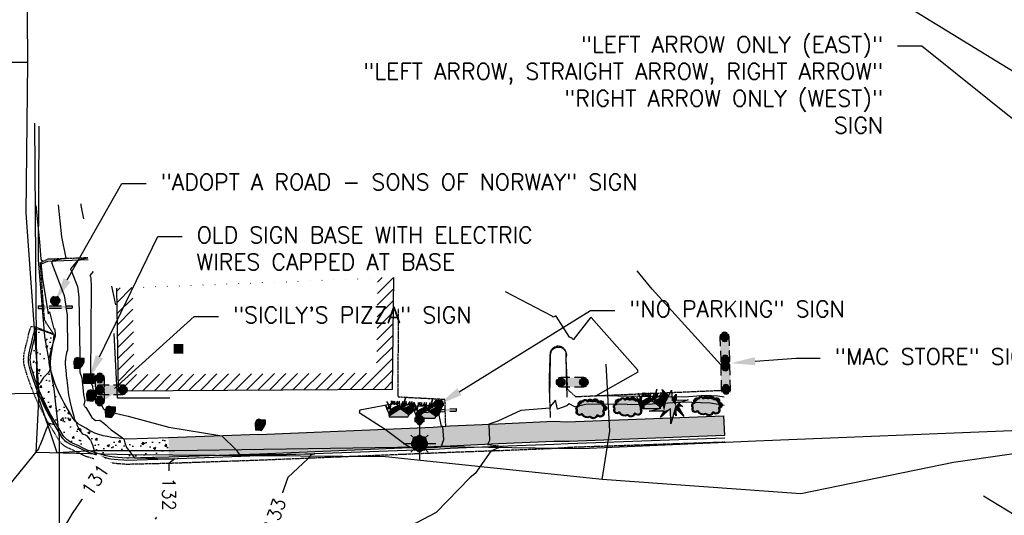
# Model space of a CAD drawing. Header units: feet. Extents: x 351431 to 355879, y 310968 to 329728.
# Tile 4 of 256: x 352811 to 353115, y 313781 to 313935. Entities that reach past the tile are written whole.
import ezdxf

# ---------------------------------------------------------------- set-up
doc = ezdxf.new("R2010")
doc.units = ezdxf.units.FT
doc.header["$MEASUREMENT"] = 0
doc.linetypes.add('D25', pattern=[0.375, 0.25, -0.125])
for name, color, linetype in [('EHIST', 56, 'Continuous'), ('EHYSC', 161, 'Continuous'), ('ELIST', 3, 'Continuous'), ('ELTCH-EG2B', 253, 'Continuous'), ('ELTCN-EG2B', 251, 'Continuous'), ('ELUG', 153, 'EGASRT'), ('ELUTU', 153, 'UT'), ('ELYCB-BACK', 5, 'Continuous'), ('ELYCB-FL', 2, 'Continuous'), ('ELYSC', 2, 'Continuous'), ('ELYSP', 1, 'D25'), ('ELYSW-BACK', 2, 'Continuous'), ('ELYSW-FRONT', 1, 'Continuous'), ('ESFLP', 4, 'Continuous'), ('ESFS', 153, 'Continuous'), ('ESIO', 4, 'Continuous'), ('ESIS', 5, 'Continuous'), ('ESMask', 155, 'Continuous'), ('ETFS', 6, 'Continuous'), ('ETIS', 2, 'Continuous'), ('ETTC', 252, 'Continuous')]:
    doc.layers.add(name, color=color, linetype=linetype)
doc.styles.add('ANNO-TOPO', font='simplex.shx')
doc.styles.add('L80', font='simplex', dxfattribs={"height": 4})
doc.styles.add('ROMANSM', font='romansm.shx')
doc.linetypes.add('EGASRT', pattern='A,0.15,-0.07,0.15,-0.04,["G",ROMANSM,S=0.08,R=0,X=-0.005,Y=-0.04],-0.12,0.15,-0.07,0.15,-0.04,[")",ROMANSM,S=0.08,R=0,X=-0.09,Y=-0.04],-0.075', length=1.015)
doc.linetypes.add('UT', pattern='A,0.25,-0.07,0.07,-0.07,0.07,-0.07,0.25,-0.08,["UT",ROMANSM,S=0.08,R=0,X=-0.04,Y=-0.04],-0.15', length=1.08)

# ---------------------------------------------------------------- blocks, each defined once
blk = doc.blocks.new('ESIPOST')
blk.add_lwpolyline([(0.03, 0.0299), (0.03, -0.03), (-0.03, -0.03), (-0.03, 0.0299), (0.03, 0.0299)])
at = {"layer": 'ESMask'}
blk.add_solid([(-0.03, -0.03), (-0.03, 0.0299), (0.03, -0.03), (0.03, 0.0299)], dxfattribs=at)
blk = doc.blocks.new('ESIPUBSIGN')
at = {"layer": 'ESMask'}
h = blk.add_hatch(color=256, dxfattribs=at)
edge = h.paths.add_edge_path()
edge.add_arc((0, 0), 0.03, 90, 450)
for p, q in [((-0.03, 0.1047), (-0.0447, 0.1047)), ((-0.0447, 0.1047), (-0.0447, 0.066)), ((-0.03, 0.1047), (-0.03, 0.066)), ((-0.0447, 0.0381), (-0.0447, -0.0393)), ((-0.03, 0.0381), (-0.03, -0.0393)), ((-0.0447, -0.0672), (-0.0447, -0.1059)), ((-0.03, -0.1059), (-0.0447, -0.1059)), ((-0.03, -0.0672), (-0.03, -0.1059))]:
    blk.add_line(p, q)
for start, end in [(144.23142, 216.35632), (17.97024, 107.04945), (253.53828, 340.78828)]:
    blk.add_arc((0, 0), 0.03, start, end)
blk.add_solid([(-0.0447, -0.1059), (-0.03, -0.1059), (-0.0447, 0.1047), (-0.03, 0.1047)], dxfattribs=at)
blk = doc.blocks.new('ESIBLDR')
blk.add_lwpolyline([(-0.0073, 0.0333), (-0.0228, 0.0272), (-0.0302, 0.0057), (-0.0278, -0.0328), (-0.0097, -0.0343), (0.0083, -0.0366), (0.0223, -0.0197), (0.0337, 0.0033), (0.0337, 0.0272), (0.0083, 0.0272)], close=True)
at = {"layer": 'ESMask'}
for points in [[(0.0083, 0.0272), (-0.0073, 0.0333), (-0.0302, 0.0057), (-0.0228, 0.0272)], [(-0.0278, -0.0328), (0.0083, 0.0272), (-0.0302, 0.0057), (0.0083, 0.0272)], [(0.0223, -0.0197), (0.0083, -0.0366), (0.0083, 0.0272), (-0.0278, -0.0328)], [(0.0083, 0.0272), (0.0337, 0.0272), (0.0223, -0.0197), (0.0337, 0.0033)]]:
    blk.add_solid(points, dxfattribs=at)
blk = doc.blocks.new('ESIPVTSIGN')
for p, q in [((0.0573, 0.0286), (0, 0.0286)), ((0.143, 0.0286), (0.0857, 0.0286)), ((0, -0.0286), (0.0573, -0.0286)), ((0.0857, -0.0286), (0.143, -0.0286))]:
    blk.add_line(p, q)
for centre, start, end in [((0, 0), 145.06818, 214.93182), ((0, 0), 55.06818, 124.93182), ((0, 0), 325.06818, 34.93182), ((0.143, 0), 145.06818, 214.93182), ((0.143, 0), 55.06818, 124.93182), ((0.143, 0), 325.06818, 34.93182), ((0, 0), 235.06818, 304.93182), ((0.143, 0), 235.06818, 304.93182)]:
    blk.add_arc(centre, 0.0286, start, end)
at = {"layer": 'ESMask', "const_width": 0.0286}
for points in [[(0.0048, -0.0135, 0.998377), (-0.0048, 0.0135, 1.001626), (0.0048, -0.0135, -0.622608)], [(0.1478, -0.0135, 0.998377), (0.1382, 0.0135, 1.001626), (0.1478, -0.0135, -0.622608)]]:
    blk.add_lwpolyline(points, format="xyb", dxfattribs=at)
at = {"layer": 'ESMask'}
blk.add_solid([(0, 0.0286), (0.143, 0.0286), (0, -0.0286), (0.143, -0.0286)], dxfattribs=at)
blk = doc.blocks.new('ESISHRUB')
blk.add_lwpolyline([(-0.0653, -0.0365), (0.0516, -0.0362), (0.0547, -0.028), (0.0786, -0.0063), (0.0901, 0.0179), (0.0919, 0.0514), (0.0684, 0.0347), (0.0778, 0.0586), (0.06, 0.034), (0.0625, 0.058), (0.0457, 0.0321), (0.0387, 0.0593), (0.0334, 0.0357), (0.0299, 0.0596), (0.0369, 0.0842), (0.0292, 0.0596), (0.0211, 0.034), (0.0194, 0.0586), (0.0092, 0.0343), (0.0037, 0.0084), (0.0002, 0.0366), (-0.0016, 0.0603), (-0.0131, 0.0366), (-0.0145, 0.0603), (-0.0261, 0.037), (-0.0321, 0.0606), (-0.0334, 0.037), (-0.0418, 0.0603), (-0.0503, 0.0366), (-0.0506, 0.0609), (-0.0576, 0.037), (-0.06, 0.0113), (-0.0657, 0.035), (-0.0786, 0.0583), (-0.0688, 0.034), (-0.0716, 0.0104), (-0.0877, 0.0347), (-0.0804, 0.0113), (-0.0702, -0.0122)], close=True)
at = {"layer": 'ESMask'}
for points in [[(-0.0576, 0.037), (-0.0506, 0.0609), (-0.0503, 0.0366), (-0.0576, 0.037)], [(0.0292, 0.0596), (0.0369, 0.0842), (0.0299, 0.0596), (0.0292, 0.0596)], [(-0.0877, 0.0347), (-0.0804, 0.0113), (-0.0716, 0.0104), (-0.0702, -0.0122)], [(-0.0786, 0.0583), (-0.0688, 0.034), (-0.0657, 0.035), (-0.0786, 0.0583)], [(-0.0688, 0.034), (-0.0716, 0.0104), (-0.0657, 0.035), (-0.06, 0.0113)], [(-0.0702, -0.0122), (-0.06, 0.0113), (-0.0716, 0.0104), (-0.0702, -0.0122)], [(-0.0653, -0.0365), (0.0037, 0.0084), (-0.0702, -0.0122), (-0.06, 0.0113)], [(0.0516, -0.0362), (0.0547, -0.028), (-0.0653, -0.0365), (0.0037, 0.0084)], [(-0.06, 0.0113), (-0.0503, 0.0366), (-0.0576, 0.037), (-0.06, 0.0113)], [(-0.06, 0.0113), (-0.0503, 0.0366), (-0.0334, 0.037), (-0.06, 0.0113)], [(-0.06, 0.0113), (-0.0334, 0.037), (-0.0261, 0.037), (-0.06, 0.0113)], [(-0.06, 0.0113), (-0.0261, 0.037), (-0.0131, 0.0366), (-0.06, 0.0113)], [(-0.06, 0.0113), (-0.0131, 0.0366), (0.0037, 0.0084), (0.0002, 0.0366)], [(-0.0503, 0.0366), (-0.0418, 0.0603), (-0.0334, 0.037), (-0.0503, 0.0366)], [(-0.0334, 0.037), (-0.0321, 0.0606), (-0.0261, 0.037), (-0.0334, 0.037)], [(-0.0261, 0.037), (-0.0145, 0.0603), (-0.0131, 0.0366), (-0.0261, 0.037)], [(-0.0131, 0.0366), (-0.0016, 0.0603), (0.0002, 0.0366), (-0.0131, 0.0366)], [(0.0037, 0.0084), (0.0092, 0.0343), (0.0211, 0.034), (0.0194, 0.0586)], [(0.0037, 0.0084), (0.0211, 0.034), (0.0457, 0.0321), (0.0334, 0.0357)], [(0.0037, 0.0084), (0.0457, 0.0321), (0.06, 0.034), (0.0037, 0.0084)], [(0.0037, 0.0084), (0.06, 0.034), (0.0547, -0.028), (0.0786, -0.0063)], [(0.0211, 0.034), (0.0292, 0.0596), (0.0334, 0.0357), (0.0299, 0.0596)], [(0.0334, 0.0357), (0.0387, 0.0593), (0.0457, 0.0321), (0.0334, 0.0357)], [(0.0457, 0.0321), (0.0625, 0.058), (0.06, 0.034), (0.0457, 0.0321)], [(0.06, 0.034), (0.0778, 0.0586), (0.0684, 0.0347), (0.06, 0.034)], [(0.06, 0.034), (0.0684, 0.0347), (0.0786, -0.0063)], [(0.0684, 0.0347), (0.0919, 0.0514), (0.0786, -0.0063), (0.0901, 0.0179)]]:
    blk.add_solid(points, dxfattribs=at)
blk = doc.blocks.new('ESUFMALUM')
for p, q in [((0, -0.0295), (0, -0.0976)), ((-0.053, -0.0946), (-0.0354, -0.1123)), ((0.053, -0.0946), (0.0354, -0.1123)), ((-0.1, -0.1476), (-0.05, -0.1476)), ((0.05, -0.1476), (0.1, -0.1476)), ((-0.0354, -0.183), (-0.053, -0.2007)), ((0, -0.1976), (0, -0.2476)), ((0.0354, -0.183), (0.053, -0.2007))]:
    blk.add_line(p, q)
for centre, radius, start, end in [((0, 0), 0.0295, 153.65027, 206.34973), ((0, 0), 0.0295, 63.65027, 116.34973), ((0, 0), 0.0295, 333.65027, 26.34973), ((0, 0), 0.0295, 243.65027, 296.34973), ((0, -0.1476), 0.05, 121.70415, 148.29585), ((0, -0.1476), 0.05, 76.70415, 103.29585), ((0, -0.1476), 0.05, 31.70415, 58.29585), ((0, -0.1476), 0.05, 166.70415, 193.29585), ((0, -0.1476), 0.05, 211.70415, 238.29585), ((0, -0.1476), 0.05, 301.70415, 328.29585), ((0, -0.1476), 0.05, 346.70415, 13.29585), ((0, -0.1476), 0.05, 256.70415, 283.29585)]:
    blk.add_arc(centre, radius, start, end)
at = {"layer": 'ESMask'}
for points, const_width in [([(-0.0148, 0, 1), (0.0148, 0, 1)], 0.0295), ([(-0.025, -0.1476, 1), (0.025, -0.1476, 1)], 0.05)]:
    blk.add_lwpolyline(points, format="xyb", close=True, dxfattribs=dict(at, const_width=const_width))
blk = doc.blocks.new('ESICTREE')
blk.add_lwpolyline([(-0.0228, 0.0326), (0.0086, 0.0955), (0.012, 0.0318), (0.0384, 0.0707), (0.0368, 0.0342), (0.1121, 0.0359), (0.0509, 0.0144), (0.0782, -0.0055), (0.036, -0.003), (0.0045, -0.1139), (0.002, -0.0179), (-0.0592, -0.0742), (-0.0369, -0.0353), (-0.1304, -0.0353), (-0.0584, -0.0162), (-0.0982, 0.0425), (-0.046, 0.0003), (-0.0493, 0.04)], close=True)
for points in [[(-0.0255, 0.0334), (-0.0485, 0.0988), (-0.0089, 0.0605)], [(0.0483, -0.0037), (0.084, -0.0667), (0.0324, -0.0157), (0.0368, -0.0626), (0.0245, -0.0432)]]:
    blk.add_lwpolyline(points)
at = {"layer": 'ESMask'}
for points in [[(-0.0255, 0.0334), (-0.0485, 0.0988), (-0.0228, 0.0326), (-0.0089, 0.0605)], [(-0.0228, 0.0326), (0.0086, 0.0955), (-0.0369, -0.0353), (0.002, -0.0179)], [(0.002, -0.0179), (0.0086, 0.0955), (0.036, -0.003), (0.012, 0.0318)], [(0.012, 0.0318), (0.0384, 0.0707), (0.036, -0.003), (0.0368, 0.0342)], [(-0.0369, -0.0353), (-0.0584, -0.0162), (-0.046, 0.0003), (-0.0982, 0.0425)], [(-0.046, 0.0003), (-0.0369, -0.0353), (-0.0493, 0.04), (-0.0228, 0.0326)], [(0.0368, 0.0342), (0.1121, 0.0359), (0.036, -0.003), (0.0509, 0.0144)], [(0.036, -0.003), (0.0509, 0.0144), (0.0782, -0.0055)], [(-0.0369, -0.0353), (-0.1304, -0.0353), (-0.0584, -0.0162)], [(-0.0369, -0.0353), (0.002, -0.0179), (-0.0592, -0.0742)], [(0.002, -0.0179), (0.036, -0.003), (0.0045, -0.1139)], [(0.0245, -0.0432), (0.0368, -0.0626), (0.0324, -0.0157)], [(0.0324, -0.0157), (0.036, -0.003), (0.084, -0.0667), (0.0483, -0.0037)]]:
    blk.add_solid(points, dxfattribs=at)
blk = doc.blocks.new('ESIDTREE')
blk.add_lwpolyline([(-0.0825, 0.0208, -0.658219), (-0.0543, 0.049, -0.594626), (-0.0245, 0.0498, -0.704437), (0.0052, 0.0498, -0.885068), (0.0416, 0.0438, -0.916303), (0.0721, 0.0223, -1.027393), (0.0751, -0.0141, -0.880235), (0.0364, -0.0431, -0.569977), (-0.0089, -0.052, -0.370407), (-0.061, -0.0364, -0.824221), (-0.0922, -0.0097, -0.566054), (-0.0825, 0.0208, -0.480508)], format="xyb")
at = {"layer": 'ESMask', "const_width": 0.01}
blk.add_lwpolyline([(-0.0779, 0.0227, -0.792768), (-0.0511, 0.0413, -0.768721), (-0.0289, 0.0473, 0.639322), (-0.0198, 0.0481, -0.704437), (0.0005, 0.0481, 0.72706), (0.01, 0.0484, -0.885068), (0.0366, 0.044, 0.713475), (0.0454, 0.0406, -0.916303), (0.0678, 0.0248, 0.615666), (0.0727, 0.0173, -1.027393), (0.0748, -0.0091, 0.556873), (0.0707, -0.0166, -0.880235), (0.04, -0.0396, 0.556256), (0.0317, -0.0414, -0.62875), (-0.0075, -0.0457, -0.457201), (-0.0599, -0.0275, -1.148825), (-0.0854, -0.0089, -0.666281), (-0.0814, 0.0159, 0.45741)], format="xyb", close=True, dxfattribs=at)
at = {"layer": 'ESMask'}
for points in [[(-0.0825, 0.0208), (-0.0922, -0.0097), (0.0721, 0.0223), (0.0751, -0.0141)], [(-0.0825, 0.0208), (-0.0543, 0.049), (0.0721, 0.0223), (0.0416, 0.0438)], [(-0.079, 0.0326), (-0.0729, 0.0238), (-0.0638, 0.0466), (-0.0573, 0.0372)], [(-0.0187, 0.044), (-0.0158, 0.0532), (-0.0004, 0.0423), (-0.0009, 0.052)], [(0.0105, 0.0432), (0.0168, 0.0574), (0.0348, 0.0399), (0.0336, 0.0548)], [(0.0445, 0.0383), (0.0562, 0.0462), (0.0628, 0.0226), (0.0702, 0.0328)], [(0.0704, -0.0072), (0.085, -0.004), (0.0691, 0.0173), (0.0823, 0.0154)], [(-0.087, -0.0082), (-0.0836, -0.0336), (0.0749, -0.0108), (0.0649, -0.0431)], [(-0.0495, -0.0328), (-0.05, -0.0434), (0.0292, -0.0385), (0.018, -0.0545)]]:
    blk.add_solid(points, dxfattribs=at)

msp = doc.modelspace()

# ---------------------------------------------------------------- hatches: boundary and pattern name
at = {"layer": 'EHIST'}
h = msp.add_hatch(dxfattribs=at)
h.set_pattern_fill('ANSI31', color=256, scale=20, style=0)
edge = h.paths.add_edge_path()
edge.add_line((352845.48, 313851.76), (352845.93, 313824.98))
edge.add_line((352845.93, 313824.98), (352920.9, 313825.4))
edge.add_line((352920.9, 313825.4), (352921.22, 313854.97))
edge.add_line((352926.22, 313854.92), (352921.22, 313854.97))
edge.add_line((352840.48, 313851.67), (352841.01, 313819.96))
edge.add_line((352841.01, 313819.96), (352925.85, 313820.43))
edge.add_line((352925.85, 313820.43), (352926.22, 313854.92))
at = {"layer": 'EHYSC'}
h = msp.add_hatch(dxfattribs=at)
h.set_pattern_fill('AR-CONC', color=256, style=0)
h.set_pattern_definition([(50, (352813.8295, 313799.079), (7.1726, -0.6275), [0.75, -8.25]), (355, (352813.8295, 313799.079), (-1.3875, 7.5219), [0.6, -6.6]), (100.451, (352814.427, 313799.027), (5.7851, 6.8944), [0.6374, -7.0114]), (46.184, (352813.8295, 313801.079), (10.6724, -1.6552), [1.125, -12.375]), (96.636, (352814.719, 313800.941), (9.3466, 9.7412), [0.9561, -10.5171]), (351.184, (352813.83, 313801.079), (9.3466, 9.7412), [0.9, -9.9]), (21, (352814.8295, 313800.579), (5.9691, -4.0262), [0.75, -8.25]), (326, (352814.8295, 313800.579), (2.4332, 7.2515), [0.6, -6.6]), (71.451, (352815.327, 313800.2435), (8.4022, 3.2253), [0.6374, -7.0114]), (37.5, (352813.8295, 313799.079), (0.1216, 3.32894), [0, -6.52, 0, -6.7, 0, -6.625]), (7.5, (352813.8295, 313799.079), (2.6307, 3.94412), [0, -3.82, 0, -6.37, 0, -2.525]), (327.5, (352811.5995, 313799.079), (5.33822, -0.22555), [0, -2.5, 0, -7.8, 0, -10.35]), (317.5, (352810.5995, 313799.079), (5.83186, 1.00105), [0, -3.25, 0, -5.18, 0, -7.35])])
h.paths.add_polyline_path([(352824.29, 313816.14), (352823.68, 313817.29), (352823.09, 313818.44), (352822.55, 313819.6), (352822.03, 313820.78), (352821.54, 313821.99), (352821.08, 313823.23), (352820.65, 313824.52), (352820.24, 313825.87), (352819.75, 313827.68), (352819.63, 313828.86), (352819.73, 313830.08), (352820.07, 313831.53), (352820.73, 313833.94), (352820.86, 313834.58), (352820.97, 313835.25), (352821.18, 313837.22), (352815.96, 313839.09), (352815.64, 313838.2), (352815.35, 313837.21), (352815.25, 313836.75), (352815.11, 313835.96), (352814.76, 313834.45), (352814.38, 313833.02), (352814.06, 313831.62), (352813.94, 313830.92), (352813.86, 313830.21), (352813.83, 313829.5), (352813.86, 313828.77), (352813.96, 313828.02), (352814.14, 313827.25), (352814.7, 313825.38), (352815.28, 313823.6), (352815.88, 313821.89), (352816.51, 313820.24), (352817.17, 313818.64), (352817.87, 313817.08), (352818.6, 313815.54), (352819.38, 313814.01), (352820.2, 313812.49), (352821.07, 313810.95), (352821.99, 313809.38), (352824, 313806.12), (352824.34, 313805.65), (352824.7, 313805.23), (352825.1, 313804.87), (352825.51, 313804.55), (352825.95, 313804.27), (352826.88, 313803.78), (352828.89, 313802.87), (352829.93, 313802.33), (352830.77, 313801.87), (352831.43, 313801.59), (352832.16, 313801.33), (352833.64, 313800.85), (352835.45, 313800.3), (352837.32, 313799.83), (352838.35, 313799.61), (352839.85, 313799.38), (352840.93, 313799.27), (352843.62, 313799.08), (352856.68, 313799.45), (352856.56, 313805.4), (352843.6, 313805.02), (352841.26, 313805.24), (352839.01, 313805.53), (352837.63, 313805.76), (352836.37, 313806.02), (352834.72, 313806.49), (352833.77, 313806.85), (352832.92, 313807.26), (352831.84, 313807.9), (352831.01, 313808.39), (352829.41, 313809.25), (352828.31, 313809.94), (352827.52, 313810.74), (352827.12, 313811.33), (352825.63, 313813.79)])
h = msp.add_hatch(dxfattribs=at)
h.set_pattern_fill('AR-CONC', color=256, style=0)
h.set_pattern_definition([(50, (0, 0), (7.172601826, -0.62752135), [0.75, -8.25]), (355, (0, 0), (-1.38751334, 7.52192134), [0.6, -6.6]), (100.4514, (0.598, -0.052), (5.78509382, 6.89439542), [0.6374019, -7.01142112]), (46.1842, (0, 2), (10.67241049, -1.65519014), [1.125, -12.375]), (96.6356, (0.889, 1.862), (9.34662706, 9.7411787), [0.95610288, -10.51713]), (351.1842, (0, 2), (9.34661945, 9.741186), [0.9, -9.9]), (21, (1, 1.5), (5.96907052, -4.02618891), [0.75, -8.25]), (326, (1, 1.5), (2.43315332, 7.25150045), [0.6, -6.6]), (71.4514, (1.4974, 1.1645), (8.40222629, 3.22530497), [0.6374019, -7.01142112]), (37.5, (0, 0), (0.121598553, 3.328938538), [0, -6.52, 0, -6.7, 0, -6.625]), (7.5, (0, 0), (2.630695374, 3.94411712), [0, -3.82, 0, -6.37, 0, -2.525]), (327.5, (-2.23, 0), (5.338224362, -0.225548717), [0, -2.5, 0, -7.8, 0, -10.35]), (317.5, (-3.23, 0), (5.831861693, 1.001049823), [0, -3.25, 0, -5.18, 0, -7.35])])
h.paths.add_polyline_path([(353028.52, 313806.06), (353028.2, 313812.15), (352979.71, 313810.34), (352975.73, 313810.58), (352958.48, 313809.72), (352943.63, 313809.1), (352938.43, 313808.69), (352884.48, 313806.44), (352856.56, 313805.4), (352856.68, 313799.45), (352884.67, 313800.37), (352938.59, 313802.56), (352943.64, 313802.76), (352958.58, 313803.52), (352975.7, 313804.2), (352980.41, 313804.23)])

# ---------------------------------------------------------------- linework, layer by layer
msp.add_line((353028.2, 313812.15), (353028.52, 313806.06), dxfattribs=at)
at = {"layer": 'ELIST', "flags": 128}
msp.add_lwpolyline([(352840.48, 313851.67), (352841.01, 313819.96), (352925.85, 313820.43), (352926.22, 313854.92)], dxfattribs=at)
at = {"layer": 'ELTCH-EG2B', "flags": 128}
for points, elevation in [([(352822.48, 313877.45), (352823.52, 313867.5), (352824.82, 313860.88), (352823.49, 313860.61), (352820.74, 313860.08), (352820.36, 313859.64), (352824.35, 313849.39), (352825.2, 313843.33), (352825.33, 313832.5), (352825.07, 313831.75), (352825.02, 313831.44), (352824.96, 313831.13), (352824.75, 313829.95), (352824.67, 313829.41), (352824.64, 313829.13), (352824.62, 313828.86), (352824.61, 313828.58), (352824.61, 313828.29), (352824.63, 313827.99), (352824.69, 313827.29), (352824.83, 313825.96), (352824.88, 313825.32), (352824.94, 313824.65), (352825.02, 313823.94), (352825.1, 313823.19), (352825.21, 313822.37), (352825.34, 313821.46), (352825.65, 313818.59), (352825.81, 313817.71), (352826.01, 313816.76), (352826.55, 313814.53), (352827.36, 313811.7), (352827.34, 313811.61), (352827.53, 313811.12), (352827.75, 313810.67), (352828, 313810.26), (352828, 313810.25), (352828.11, 313809.78), (352828.24, 313809.38), (352828.53, 313808.74), (352829.1, 313807.77), (352829.32, 313807.33), (352829.88, 313806.69), (352830.22, 313806.55), (352830.9, 313806.3), (352831.22, 313806.08), (352831.81, 313805.42), (352832.05, 313805.08), (352832.47, 313804.69), (352832.63, 313804.28), (352832.84, 313803.65), (352833.12, 313803.26), (352833.7, 313801.16), (352833.78, 313800.81), (352834.85, 313800.13), (352836.08, 313799.59), (352836.36, 313799.46), (352837.2, 313799.15), (352837.02, 313798.99), (352836.05, 313798.17), (352836.05, 313798.12), (352836.13, 313797.02), (352836.31, 313795.83), (352826.78, 313781.97), (352824.65, 313778.33)], 131), ([(352829.46, 313877.73), (352829.51, 313877.25), (352830.32, 313873.13)], 132), ([(352831.66, 313860.97), (352829.44, 313860.53), (352828.68, 313860.38), (352826.31, 313857.62), (352828.44, 313852.16), (352828.89, 313848.93), (352829.11, 313830.71), (352829.1, 313828.21), (352829.05, 313828.16), (352829.19, 313825.72), (352829.72, 313823.98), (352830.27, 313818.85), (352830.31, 313818.6), (352830.37, 313818.33), (352830.52, 313817.71), (352830.74, 313816.91), (352830.44, 313815.63), (352830.52, 313815.42), (352830.62, 313815.23), (352830.72, 313815.05), (352830.84, 313814.89), (352830.97, 313814.74), (352831.26, 313814.45), (352832.82, 313811.68), (352833.62, 313811.06), (352834.06, 313810.69), (352835.35, 313810.86), (352836.56, 313809.91), (352837.3, 313809.26), (352837.96, 313808.65), (352838.86, 313807.89), (352840.88, 313806.4), (352842.74, 313805.1), (352843.07, 313803.87), (352843.61, 313802.42), (352846.02, 313799.15), (352856.68, 313798.86), (352858.54, 313798.86), (352856.66, 313797.46), (352856.72, 313787), (352853.75, 313784.34), (352853.84, 313783.57), (352853.87, 313783.34), (352853.89, 313783.08), (352853.91, 313782.82), (352853.93, 313782.65), (352853.96, 313782.46), (352852.43, 313780.24)], 132), ([(352833.25, 313856.78), (352832.84, 313856.27), (352832.26, 313855.59), (352832.53, 313854.92), (352832.58, 313854.53), (352832.61, 313852.29), (352832.45, 313824.26), (352831.94, 313823.69), (352833.08, 313821.32), (352833.13, 313820.32), (352835.08, 313816.82), (352836.5, 313814.31), (352836.67, 313814.18), (352836.76, 313814.1), (352838.02, 313814.26), (352837.91, 313814.63), (352838.7, 313813.36), (352844.13, 313812.09), (352856.63, 313808.64), (352873.02, 313806.01), (352877.49, 313801.65), (352878.55, 313800.17), (352884.63, 313800.18), (352901.69, 313800.44), (352900.57, 313800.08), (352899.71, 313799.04), (352893.42, 313793.08), (352889.11, 313780.83)], 133), ([(353028.39, 313826.84), (353006.12, 313851.38), (353001.53, 313857.06)], 132), ([(352838.94, 313852.23), (352840.23, 313846.49)], 134), ([(353028.35, 313818), (353026.41, 313818.31), (353022.58, 313818.47), (353016.05, 313818), (352988.7, 313818.4), (353001.75, 313825.8), (353001.74, 313825.98), (353001.72, 313826.17), (353001.67, 313826.35), (352987.21, 313842.55), (352987.15, 313842.72), (352981.71, 313835.73), (352981.54, 313835.93), (352981.35, 313836.11), (352981.12, 313836.26), (352980.87, 313836.39), (352980.59, 313836.49), (352976.39, 313843.01), (352976.24, 313842.99), (352976.08, 313842.94), (352975.91, 313842.87), (352975.74, 313842.77), (352975.56, 313842.65), (352975.42, 313842.77), (352975.28, 313842.88), (352975.15, 313842.98), (352975.03, 313843.06), (352960.8, 313850.49)], 133), ([(353028.41, 313815.4), (353024.05, 313816.08), (353015.51, 313816.46), (353007.94, 313815.91), (353002.51, 313815.58), (352994.28, 313815.8), (352985.66, 313815.67), (352982.24, 313814.95), (352980.45, 313815.9), (352979.72, 313815.29), (352976.81, 313814.29), (352976.24, 313817.02), (352974.58, 313815.11), (352974.58, 313814.51), (352965.51, 313813.82), (352958.39, 313810.57), (352955.57, 313809.6), (352955.87, 313804.53), (352955.25, 313803.35), (352958.6, 313802.96), (352960.06, 313802.76), (352958.63, 313802.32), (352956.21, 313801.28), (352951.36, 313794.33), (352949.79, 313792.97), (352939.29, 313782.29), (352925.45, 313774.94)], 134), ([(352938.62, 313802.35), (352940.9, 313802.65), (352941.75, 313804.91), (352941.42, 313808.93), (352940.95, 313808.9), (352939.83, 313814.48), (352939.75, 313815.44), (352932.98, 313815.08), (352927.98, 313814.36), (352927.28, 313816.08), (352915.71, 313813.91), (352915.53, 313813.22), (352923.55, 313808.07), (352930.19, 313803.16), (352931.74, 313802.28), (352938.62, 313802.35)], 134), ([(353078.44, 313706.64), (353114.95, 313738.32), (353125.97, 313749.51), (353133.17, 313755.93), (353134.8, 313756.66), (353135.82, 313757.64), (353136.26, 313757.82), (353136.73, 313758.78), (353139.21, 313758.95), (353143.87, 313759.37), (353147.33, 313760.13), (353147.67, 313763.09), (353148.19, 313765.81), (353148.58, 313767.28), (353148.73, 313768.78), (353148.58, 313769.4), (353147.49, 313770.15), (353143.76, 313770.14), (353138.51, 313770.11), (353138.16, 313770.23), (353135.77, 313771.1), (353127.57, 313775.83), (353108.57, 313787.37)], 134)]:
    msp.add_lwpolyline(points, dxfattribs=dict(at, elevation=elevation))
at = {"layer": 'ELTCN-EG2B', "elevation": 130, "flags": 128}
msp.add_lwpolyline([(352815.5, 313877.18), (352816.67, 313866), (352817.12, 313860.58), (352817.58, 313859.86), (352817.21, 313859.61), (352817.14, 313859.36), (352817.59, 313854.48), (352819.36, 313843.72), (352819.82, 313844.32), (352821.16, 313839.02), (352821.31, 313839.18), (352821.52, 313837.73), (352821.53, 313836.83), (352820.97, 313835.25), (352820.85, 313834.59), (352820.85, 313834.53), (352820.74, 313833.93), (352820.29, 313831.46), (352820.12, 313830.3), (352820.06, 313829.73), (352820.02, 313829.15), (352820, 313828.57), (352820.01, 313827.96), (352820.04, 313827.31), (352820.12, 313826.32), (352819.58, 313825.81), (352819.31, 313825.44), (352817.95, 313824.06), (352816.86, 313822.43), (352816.53, 313822.06), (352816.09, 313821.33), (352816.46, 313820.22), (352816.92, 313818.94), (352817.05, 313818.59), (352817.47, 313817.52), (352817.69, 313816.97), (352818.05, 313816.11), (352818.36, 313815.37), (352818.67, 313814.7), (352819.09, 313813.77), (352819.33, 313813.27), (352819.86, 313812.16), (352820.02, 313811.84), (352820.69, 313810.52), (352820.76, 313810.39), (352821.27, 313809.43), (352819.78, 313809.78), (352819.54, 313809.84), (352819.46, 313809.63), (352818.69, 313807.77), (352817.62, 313804.99), (352816.74, 313803.05), (352816.57, 313802.61), (352816.45, 313802.24), (352816.35, 313801.93), (352802.55, 313785.08)], dxfattribs=at)
at = {"layer": 'ELUG', "flags": 128}
for points in [[(354053.78, 315685.19), (354055.38, 315594.23), (354056.27, 315500.89), (354054.38, 315407.16), (354054.88, 315320.1), (354054.2, 315285.22), (354054.16, 315198.46), (354058.24, 315105.49), (354058.8, 315041.71), (354061.42, 314990.47), (354059.85, 314919.6), (354059.21, 314873.77), (354060.42, 314790.25), (354058.67, 314715.22), (354054.69, 314696.64), (354055.71, 314677.32), (354058.17, 314666.86), (354059.84, 314603.77), (354059.05, 314568.22), (354057.94, 314476.85), (354059.65, 314423.8), (354059.52, 314393.8), (354061.18, 314338.45), (354061.18, 314278.58), (354062.31, 314229.58), (354063.85, 314219.36), (354064.5, 314194.26), (354066.28, 314182.09), (354065.71, 314150.34), (354066.26, 314079.6), (354067.85, 314021.63), (354068.37, 314003.8), (354068.71, 313970.18), (354068.64, 313914.56), (354068.19, 313897.18), (354067.4, 313872.05), (354066.17, 313828.31), (354067.47, 313822.37), (354067.38, 313818.53), (354067.19, 313810.33), (354067.45, 313797.02), (354015.9, 313794.77), (353952.02, 313794.93), (353912.02, 313796.07), (353858.93, 313799.6), (353779.87, 313804.11), (353759.22, 313807.16), (353752.53, 313809.54), (353710.45, 313813.44), (353676.23, 313816.05), (353661.5, 313817.56), (353619.44, 313822.32), (353582.71, 313826.2), (353556.79, 313833.06), (353535.46, 313853.33), (353517.69, 313874.48), (353486.4, 313899.33), (353486.15, 313974.11), (353444.44, 313973.57), (353427.53, 313974.34), (353391.57, 313973.6), (353383.77, 313973.87), (353369.76, 313970.49), (353355.51, 313957.08), (353371.4, 313951.77), (353370.13, 313922.7), (353369.24, 313890.48), (353355.73, 313861.93), (353337.77, 313837.98), (353315.8, 313817.71), (353313.71, 313807.82), (353259.94, 313806.61), (353226.44, 313808.15), (353189.1, 313809.12), (353159.74, 313808.81), (353119.91, 313807.6), (353038.14, 313804.38), (352984.33, 313801.98), (352941.06, 313802.64), (352858.55, 313801.41), (352833.18, 313801.36), (352822.12, 313800.71), (352815.98, 313819.15), (352815.61, 313846.41), (352815.26, 313902.69)], [(353322.08, 313821.17), (353322.63, 313810.98), (353237.99, 313807.73), (353148.81, 313804.85), (353099.33, 313797.78), (353052.07, 313788.03), (352990.67, 313792.55), (352923.67, 313799.49), (352844.71, 313800.17), (352815.66, 313800.88), (352816.58, 313819.06), (352812.6, 313874.88), (352813.06, 313921.46), (352812.78, 313964.98), (352812.72, 314020.96), (352812.97, 314056.43), (352812.79, 314067.63)], [(352813.06, 313921.46), (352789.61, 313921.43), (352769.62, 313921.39)], [(352816.58, 313819.06), (352786.34, 313818.65), (352777.61, 313816.24), (352768.82, 313818.37), (352769.65, 313833.44), (352770.91, 313855.03), (352774.5, 313871.91), (352774.14, 313894.9)], [(352990.67, 313792.55), (352993.04, 313807.49), (352991.87, 313828.2)]]:
    msp.add_lwpolyline(points, dxfattribs=at)
at = {"layer": 'ELUTU', "flags": 128}
msp.add_lwpolyline([(352816.47, 313901.7), (352816.24, 313860.4), (352818.27, 313836.73), (352821.12, 313820.49), (352822.73, 313805.47), (352822.72, 313758.03), (352824.78, 313740.01), (352827.96, 313703.73)], dxfattribs=at)
at = {"layer": 'ELYCB-BACK', "flags": 128}
for points in [[(352817.34, 313859.16), (352819.23, 313860.03), (352831.7, 313860.49)], [(353028.52, 313806.06), (352980.41, 313804.23), (352975.7, 313804.2), (352958.58, 313803.52), (352943.64, 313802.76), (352938.59, 313802.56), (352884.67, 313800.37), (352856.68, 313799.45), (352843.62, 313799.08), (352840.93, 313799.27), (352839.85, 313799.38), (352838.35, 313799.61), (352837.32, 313799.83), (352835.45, 313800.3), (352833.64, 313800.85), (352832.16, 313801.33), (352831.43, 313801.59), (352830.77, 313801.87), (352829.93, 313802.33), (352828.89, 313802.87), (352826.88, 313803.78), (352825.95, 313804.27), (352825.51, 313804.55), (352825.1, 313804.87), (352824.7, 313805.23), (352824.34, 313805.65), (352824, 313806.12), (352821.99, 313809.38), (352821.07, 313810.95), (352820.2, 313812.49), (352819.38, 313814.01), (352818.6, 313815.54), (352817.87, 313817.08), (352817.17, 313818.64), (352816.51, 313820.24), (352815.88, 313821.89), (352815.28, 313823.6), (352814.7, 313825.38), (352814.14, 313827.25), (352813.96, 313828.02), (352813.86, 313828.77), (352813.83, 313829.5), (352813.86, 313830.21), (352813.94, 313830.92), (352814.06, 313831.62), (352814.38, 313833.02), (352814.76, 313834.45), (352815.11, 313835.96), (352815.25, 313836.75), (352815.35, 313837.21), (352815.64, 313838.2), (352815.99, 313839.18)]]:
    msp.add_lwpolyline(points, dxfattribs=at)
at = {"layer": 'ELYCB-FL', "flags": 128}
msp.add_lwpolyline([(353028.54, 313805.3), (352980.16, 313803.55), (352975.7, 313803.32), (352958.61, 313802.71), (352943.64, 313802.11), (352938.71, 313801.73), (352884.55, 313799.84), (352856.68, 313798.79), (352843.59, 313798.42), (352842.77, 313798.45), (352840.87, 313798.57), (352839.78, 313798.67), (352838.73, 313798.82), (352838.26, 313798.9), (352837.21, 313799.15), (352836.24, 313799.41), (352834.4, 313800), (352831.97, 313800.86), (352831.22, 313801.14), (352830.54, 313801.45), (352829.66, 313801.91), (352828.62, 313802.42), (352826.58, 313803.26), (352825.63, 313803.71), (352825.19, 313803.98), (352824.77, 313804.28), (352824.37, 313804.63), (352824, 313805.04), (352823.67, 313805.51), (352821.6, 313808.86), (352820.65, 313810.48), (352819.76, 313812.06), (352818.92, 313813.64), (352818.13, 313815.21), (352817.38, 313816.8), (352816.67, 313818.41), (352816, 313820.05), (352815.35, 313821.75), (352814.74, 313823.51), (352814.14, 313825.35), (352813.57, 313827.27), (352813.38, 313828.05), (352813.28, 313828.81), (352813.24, 313829.55), (352813.27, 313830.27), (352813.35, 313830.99), (352813.46, 313831.7), (352813.79, 313833.12), (352814.17, 313834.57), (352814.53, 313836.1), (352814.68, 313836.9), (352814.79, 313837.38), (352815.14, 313838.39), (352815.56, 313839.4)], dxfattribs=at)
at = {"layer": 'ELYSC', "flags": 128}
msp.add_lwpolyline([(352974.44, 313817.55), (352974.67, 313830.88, -1.207725), (352979.47, 313830.24), (352979.72, 313817.95)], format="xyb", dxfattribs=at)
at = {"layer": 'ELYSP', "flags": 128}
for points in [[(353028.59, 313804.02), (352980.48, 313802.39), (352975.94, 313802.06), (352958.69, 313801.36), (352943.89, 313800.85), (352938.62, 313800.63), (352884.7, 313798.43), (352856.66, 313797.46), (352843.47, 313797.16), (352840.72, 313797.38), (352839.61, 313797.5), (352838.08, 313797.73), (352835.98, 313798.18), (352834.07, 313798.68), (352831.55, 313799.45), (352830.71, 313799.76), (352829.95, 313800.11), (352828.98, 313800.65), (352827.9, 313801.2), (352825.81, 313802.1), (352824.84, 313802.59), (352824.38, 313802.87), (352823.95, 313803.19), (352823.54, 313803.56), (352823.16, 313803.99), (352822.81, 313804.48), (352820.63, 313807.99), (352819.64, 313809.68), (352818.69, 313811.34), (352817.8, 313812.98), (352816.96, 313814.62), (352816.17, 313816.28), (352815.41, 313817.96), (352814.69, 313819.68), (352814.01, 313821.46), (352813.35, 313823.3), (352812.72, 313825.22), (352812.12, 313827.23), (352811.92, 313828.06), (352811.81, 313828.86), (352811.78, 313829.64), (352811.81, 313830.4), (352811.9, 313831.15), (352812.03, 313831.9), (352812.38, 313833.39), (352812.79, 313834.92), (352813.18, 313836.53), (352813.33, 313837.38), (352813.43, 313837.85), (352813.75, 313838.85), (352814.14, 313839.84), (352815.66, 313839.65), (352816.1, 313839.45), (352821.04, 313837.47), (352818.26, 313841.72), (352816.94, 313859.56), (352819.33, 313860.68), (352831.65, 313861.13)], [(352942.3, 313809.01), (352942.05, 313817.21), (352927.55, 313817.96), (352927.72, 313845.29)]]:
    msp.add_lwpolyline(points, dxfattribs=at)
msp.add_lwpolyline([(352974.7, 313811.65), (352974.32, 313822.31), (352974.63, 313831.49, -1.106481), (352979.38, 313830.8), (352979.89, 313820.42), (352982.45, 313818.13), (353028.31, 313820.11)], format="xyb", dxfattribs=at)
at = {"layer": 'ELYSW-BACK', "flags": 128}
for points in [[(352856.56, 313805.4), (352843.6, 313805.02), (352841.26, 313805.24), (352839.01, 313805.53), (352837.63, 313805.76), (352836.37, 313806.02), (352834.72, 313806.49), (352833.77, 313806.85), (352832.92, 313807.26), (352831.84, 313807.9), (352831.01, 313808.39), (352829.41, 313809.25), (352828.68, 313809.71), (352828.33, 313809.97), (352828, 313810.26), (352827.69, 313810.57), (352827.4, 313810.93), (352827.12, 313811.33), (352825.63, 313813.79), (352824.29, 313816.14), (352823.68, 313817.29), (352823.09, 313818.44), (352822.55, 313819.6), (352822.03, 313820.78), (352821.54, 313821.99), (352821.08, 313823.23), (352820.65, 313824.52), (352820.24, 313825.87), (352819.86, 313827.28), (352819.73, 313827.94), (352819.66, 313828.57), (352819.66, 313829.18), (352819.7, 313829.78), (352819.79, 313830.37), (352820.07, 313831.53), (352820.73, 313833.94), (352820.86, 313834.58), (352820.97, 313835.25), (352821.18, 313837.22), (352816.27, 313838.98)], [(352884.48, 313806.44), (352938.43, 313808.69), (352943.63, 313809.1), (352958.48, 313809.72), (352975.73, 313810.58), (352979.71, 313810.34), (353028.2, 313812.15)]]:
    msp.add_lwpolyline(points, dxfattribs=at)
at = {"layer": 'ELYSW-BACK'}
msp.add_lwpolyline([(352884.48, 313806.44), (352856.56, 313805.4)], dxfattribs=at)
at = {"layer": 'ELYSW-FRONT', "flags": 128}
msp.add_lwpolyline([(352857.02, 313817.65), (352840.82, 313817.67), (352839.8, 313837.65)], dxfattribs=at)
at = {"layer": 'ESMask'}
msp.add_solid([(352858.19, 313831.45), (352858.19, 313834.44), (352861.19, 313831.45), (352861.19, 313834.44)], dxfattribs=at)
at = {"layer": 'ETFS', "linetype": 'ByBlock', "lineweight": -2}
for p, q in [((353089.53, 313926.51), (353082.03, 313926.51)), ((352842.18, 313883.98), (352849.68, 313883.98)), ((352853.26, 313867.6), (352860.76, 313867.6)), ((352987.04, 313844.73), (352994.54, 313844.73))]:
    msp.add_line(p, q, dxfattribs=at)
for points in [[(353232.88, 313848.16), (353082.15, 313940.41)], [(353171.22, 313860.94), (353089.53, 313926.51)], [(352825.24, 313854.18), (352842.18, 313883.98)], [(352835.21, 313830.43), (352853.26, 313867.6)], [(352946.49, 313819.63), (352987.04, 313844.73)]]:
    msp.add_lwpolyline(points, dxfattribs=at)
at = {"layer": 'ETFS'}
for points in [[(352826.33, 313853.56), (352821.53, 313847.66), (352824.15, 313854.8)], [(352836.34, 313829.89), (352831.94, 313823.69), (352834.09, 313830.98)], [(352947.15, 313818.57), (352940.12, 313815.68), (352945.84, 313820.69)]]:
    msp.add_solid(points, dxfattribs=at)
at = {"layer": 'ETIS', "linetype": 'ByBlock', "lineweight": -2}
for p, q in [((352864.54, 313842.88), (352872.04, 313842.88)), ((353050.6, 313830.04), (353058.1, 313830.04))]:
    msp.add_line(p, q, dxfattribs=at)
for points in [[(352839.87, 313820.59), (352864.54, 313842.88)], [(353037.94, 313829.07), (353050.6, 313830.04)]]:
    msp.add_lwpolyline(points, dxfattribs=at)
at = {"layer": 'ETIS'}
for points in [[(353038.04, 313827.82), (353030.46, 313828.49), (353037.84, 313830.31)], [(352840.71, 313819.67), (352834.31, 313815.57), (352839.03, 313821.52)]]:
    msp.add_solid(points, dxfattribs=at)

# ---------------------------------------------------------------- block references
at = {"layer": 'ESFLP', "xscale": 50, "yscale": 50, "zscale": 50}
msp.add_blockref('ESUFMALUM', (352934.18, 313810.98), dxfattribs=at)
at = {"layer": 'ESFS'}
for p, xscale, yscale, zscale, rotation in [((352821.53, 313847.66), 49.99999999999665, 49.99999999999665, 49.99999999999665, 90.17274807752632), ((352940.12, 313815.68), 50.00000000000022, 50.00000000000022, 50.00000000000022, 92.42843518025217)]:
    msp.add_blockref('ESIPUBSIGN', p, dxfattribs=dict(at, xscale=xscale, yscale=yscale, zscale=zscale, rotation=rotation))
at = {"layer": 'ESIO', "xscale": 50, "yscale": 50, "zscale": 50}
for name, p in [('ESIBLDR', (352828.77, 313828.6)), ('ESIBLDR', (352832.72, 313818.57)), ('ESISHRUB', (353005.75, 313816.23)), ('ESICTREE', (353011.67, 313815.36)), ('ESISHRUB', (352928.06, 313813.73)), ('ESISHRUB', (352936.41, 313813.27)), ('ESIDTREE', (352987.4, 313814.34)), ('ESIDTREE', (352998.98, 313814.87)), ('ESIDTREE', (353023.18, 313815.26)), ('ESIBLDR', (352838.51, 313813.53)), ('ESIBLDR', (352884.87, 313809.52))]:
    msp.add_blockref(name, p, dxfattribs=at)
at = {"layer": 'ESIS'}
for p, xscale, yscale, zscale, rotation in [((353028.5, 313836.6), 49.99999999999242, 49.99999999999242, 49.99999999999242, 272.0013364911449), ((353028.93, 313820.39), 49.99999999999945, 49.99999999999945, 49.99999999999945, 91.51032621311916), ((352835.33, 313816.75), 50.00000000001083, 50.00000000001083, 50.00000000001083, 90.14830950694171)]:
    msp.add_blockref('ESIPVTSIGN', p, dxfattribs=dict(at, xscale=xscale, yscale=yscale, zscale=zscale, rotation=rotation))
at = {"layer": 'ESIS', "xscale": 50, "yscale": 50, "zscale": 50}
for p in [(352977.84, 313822.57), (352835.32, 313820.25)]:
    msp.add_blockref('ESIPVTSIGN', p, dxfattribs=at)
at = {"layer": 'ETFS', "xscale": 50, "yscale": 50, "zscale": 50}
msp.add_blockref('ESIPOST', (352831.94, 313823.69), dxfattribs=at)

# ---------------------------------------------------------------- texts
at = {"layer": 'ETFS', "char_height": 5, "style": 'ANNO-TOPO'}
for s, insert, width, attachment_point in [('"LEFT ARROW ONLY (EAST)"\\P"LEFT ARROW, STRAIGHT ARROW, RIGHT ARROW"\\P"RIGHT ARROW ONLY (WEST)" \\PSIGN', (353077.53, 313929.51), 186.6478, 3), ('OLD SIGN BASE WITH ELECTRIC WIRES CAPPED AT BASE', (352865.26, 313870.6), 119.3321, 1)]:
    msp.add_mtext(s, dxfattribs=dict(at, insert=insert, width=width, attachment_point=attachment_point))
at = {"layer": 'ETFS', "char_height": 5, "attachment_point": 1, "style": 'ANNO-TOPO'}
for s, insert in [('"ADOPT A ROAD - SONS OF NORWAY" SIGN', (352854.18, 313886.98)), ('"NO PARKING" SIGN', (352999.04, 313847.73))]:
    msp.add_mtext(s, dxfattribs=dict(at, insert=insert))
at = {"layer": 'ETIS', "char_height": 5, "attachment_point": 1, "style": 'ANNO-TOPO'}
for s, insert in [('"SICILY\'S PIZZA" SIGN', (352876.54, 313845.88)), ('"MAC STORE" SIGN', (353062.6, 313833.04))]:
    msp.add_mtext(s, dxfattribs=dict(at, insert=insert))

# ---------------------------------------------------------------- next in the draw order: texts
at = {"layer": 'ETTC', "char_height": 4, "attachment_point": 5, "style": 'L80', "bg_fill": 3, "box_fill_scale": 1.5, "bg_fill_color": 256, "bg_fill_true_color": 13158600, "bg_fill_transparency": 0}
for s, insert, rotation in [('{131}', (352833.95, 313792.4, 131), 55.4926), ('{132}', (352856.72, 313787.97, 132), 270.3438), ('{133}', (352889.38, 313781.61, 133), 70.5826)]:
    msp.add_mtext(s, dxfattribs=dict(at, insert=insert, rotation=rotation))

doc.saveas('drawing.dxf')
